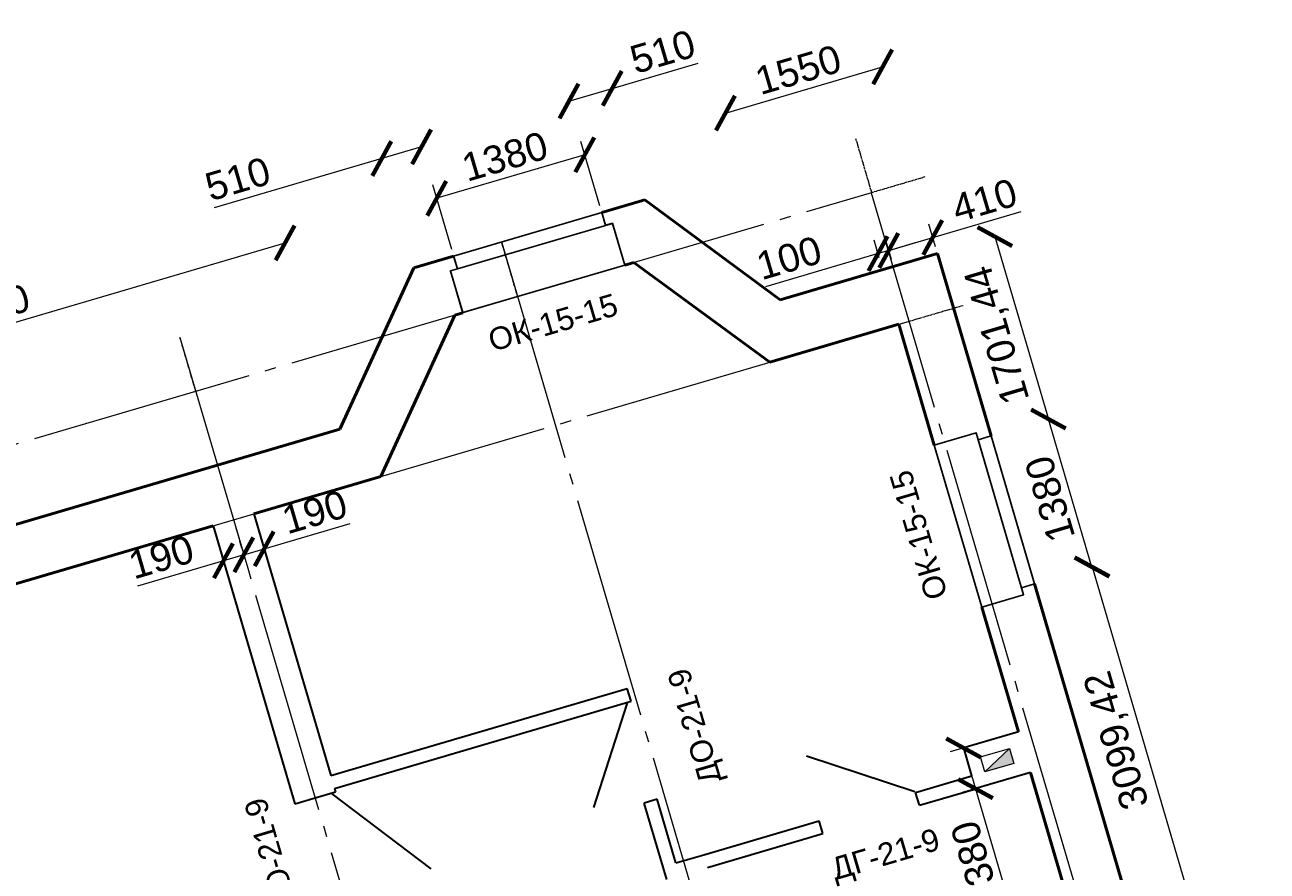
# Model space of a CAD drawing. Header units: millimetres. Extents: x -2096172177 to 2055029645, y -728784453 to 1899906214.
# Tile 90 of 109: x 1867075683 to 1881396227, y 1779812851 to 1789563131. Entities that reach past the tile are written whole.
import ezdxf
from ezdxf import colors
from ezdxf.entities.mleader import LeaderData, LeaderLine
from ezdxf.math import Vec2, Vec3

# ---------------------------------------------------------------- set-up
doc = ezdxf.new("R2010")
doc.units = ezdxf.units.MM
doc.linetypes.add('DASHDOT_axis', pattern=[24, 20, -1.5, 1, -1.5])
for name, color, linetype, lineweight in [('Вентканалы', 214, 'Continuous', 18), ('Внутренние стены', 3, 'Continuous', 35), ('Двери', 20, 'Continuous', 25), ('линии', 3, 'Continuous', 20), ('Наружные стены', 1, 'Continuous', 50), ('Окна и двери', 4, 'Continuous', 25), ('Простенки и окна', 80, 'Continuous', 18), ('Размеры окон', 6, 'Continuous', 18), ('Толщины привязок', 130, 'Continuous', 18)]:
    doc.layers.add(name, color=color, linetype=linetype, lineweight=lineweight)
doc.styles.get("Standard").update_dxf_attribs({"font": 'arial.ttf'})
doc.styles.add('Аннотативный', font='arial.ttf')
doc.styles.add('стиль для стен', font='arial.ttf')
doc.dimstyles.new('Для размеров СТЕН', dxfattribs={"dimtxt": 2.5, "dimasz": 2.5, "dimexe": 1.25, "dimexo": 0.625, "dimtad": 1, "dimtxsty": 'стиль для стен', "dimblk": 'ARCHTICK', "dimcen": 2.5, "dimadec": 0, "dimazin": 0, "dimtfac": 1, "dimtmove": 0, "dimatfit": 3, "dimfxl": 1, "dimarcsym": 0})

# ---------------------------------------------------------------- blocks, each defined once
blk = doc.blocks.new('_ArchTick')
at = {"color": 0, "linetype": 'ByBlock', "const_width": 0.15}
blk.add_lwpolyline([(-0.5, -0.5), (0.5, 0.5)], dxfattribs=at)
blk = doc.blocks.new('*D448')
at = {"layer": 'Defpoints', "color": 0, "transparency": 16777216}
for p in [(1782456, 921723), (1782456, 921184), (1783836, 921184)]:
    blk.add_point(p, dxfattribs=at)
at = {"layer": 'Размеры окон', "color": 0, "lineweight": -2, "transparency": 16777216}
for p, q in [((1782456, 921247), (1782456, 921848)), ((1783836, 921247), (1783836, 921848)), ((1783836, 921723), (1782456, 921723))]:
    blk.add_line(p, q, dxfattribs=at)
at = {"layer": 'Размеры окон', "color": 0, "lineweight": -2, "transparency": 16777216, "xscale": 250, "yscale": 250, "zscale": 250, "rotation": 180}
blk.add_blockref('_ArchTick', (1782456, 921723), dxfattribs=at)
at = {"layer": 'Размеры окон', "color": 0, "lineweight": -2, "transparency": 16777216, "xscale": 250, "yscale": 250, "zscale": 250}
blk.add_blockref('_ArchTick', (1783836, 921723), dxfattribs=at)
at = {"layer": 'Размеры окон', "color": 0, "transparency": 16777216, "insert": (1783146, 921910), "char_height": 250, "attachment_point": 5, "style": 'стиль для стен'}
blk.add_mtext('1380', dxfattribs=at)
blk = doc.blocks.new('*D449')
at = {"layer": 'Defpoints', "color": 0, "transparency": 16777216}
for p in [(1786609, 918285), (1787148, 918285), (1786609, 916905)]:
    blk.add_point(p, dxfattribs=at)
at = {"layer": 'Простенки и окна', "color": 0, "lineweight": -2, "transparency": 16777216}
blk.add_line((1787148, 916905), (1787148, 918285), dxfattribs=at)
at = {"layer": 'Простенки и окна', "color": 0, "lineweight": -2, "transparency": 16777216, "xscale": 250, "yscale": 250, "zscale": 250}
for p, rotation in [((1787148, 918285), 90), ((1787148, 916905), 270)]:
    blk.add_blockref('_ArchTick', p, dxfattribs=dict(at, rotation=rotation))
at = {"layer": 'Простенки и окна', "color": 0, "transparency": 16777216, "insert": (1786960, 917595), "char_height": 250, "attachment_point": 5, "rotation": 90, "style": 'стиль для стен'}
blk.add_mtext('1380', dxfattribs=at)
blk = doc.blocks.new('*D455')
at = {"layer": 'Defpoints', "color": 0, "transparency": 16777216}
for p in [(1781043, 921723), (1775593, 919986), (1781043, 919986)]:
    blk.add_point(p, dxfattribs=at)
at = {"layer": 'Простенки и окна', "color": 0, "lineweight": -2, "transparency": 16777216}
blk.add_line((1775593, 921723), (1781043, 921723), dxfattribs=at)
at = {"layer": 'Простенки и окна', "color": 0, "lineweight": -2, "transparency": 16777216, "xscale": 250, "yscale": 250, "zscale": 250, "rotation": 180}
blk.add_blockref('_ArchTick', (1775593, 921723), dxfattribs=at)
at = {"layer": 'Простенки и окна', "color": 0, "lineweight": -2, "transparency": 16777216, "xscale": 250, "yscale": 250, "zscale": 250}
blk.add_blockref('_ArchTick', (1781043, 921723), dxfattribs=at)
at = {"layer": 'Простенки и окна', "color": 0, "transparency": 16777216, "insert": (1778318, 921910), "char_height": 250, "attachment_point": 5, "style": 'стиль для стен'}
blk.add_mtext('5450', dxfattribs=at)
blk = doc.blocks.new('*D456')
at = {"layer": 'Defpoints', "color": 0, "transparency": 16777216}
for p in [(1782085, 922203), (1782456, 921723), (1782085, 921184)]:
    blk.add_point(p, dxfattribs=at)
at = {"layer": 'Простенки и окна', "color": 0, "lineweight": -2, "transparency": 16777216}
for p, q in [((1782085, 922203), (1780523, 922203)), ((1782456, 922203), (1782085, 922203))]:
    blk.add_line(p, q, dxfattribs=at)
at = {"layer": 'Простенки и окна', "color": 0, "lineweight": -2, "transparency": 16777216, "xscale": 250, "yscale": 250, "zscale": 250, "rotation": 180}
blk.add_blockref('_ArchTick', (1782085, 922203), dxfattribs=at)
at = {"layer": 'Простенки и окна', "color": 0, "lineweight": -2, "transparency": 16777216, "xscale": 250, "yscale": 250, "zscale": 250}
blk.add_blockref('_ArchTick', (1782456, 922203), dxfattribs=at)
at = {"layer": 'Простенки и окна', "color": 0, "transparency": 16777216, "insert": (1780798, 922391), "char_height": 250, "attachment_point": 5, "style": 'стиль для стен'}
blk.add_mtext('510', dxfattribs=at)
blk = doc.blocks.new('*D457')
at = {"layer": 'Defpoints', "color": 0, "transparency": 16777216}
for p in [(1784239, 922224), (1783836, 921723), (1784239, 921184)]:
    blk.add_point(p, dxfattribs=at)
at = {"layer": 'Простенки и окна', "color": 0, "lineweight": -2, "transparency": 16777216}
for p, q in [((1783836, 922224), (1784239, 922224)), ((1784239, 922224), (1785039, 922224))]:
    blk.add_line(p, q, dxfattribs=at)
at = {"layer": 'Простенки и окна', "color": 0, "lineweight": -2, "transparency": 16777216, "xscale": 250, "yscale": 250, "zscale": 250, "rotation": 180}
blk.add_blockref('_ArchTick', (1783836, 922224), dxfattribs=at)
at = {"layer": 'Простенки и окна', "color": 0, "lineweight": -2, "transparency": 16777216, "xscale": 250, "yscale": 250, "zscale": 250}
blk.add_blockref('_ArchTick', (1784239, 922224), dxfattribs=at)
at = {"layer": 'Простенки и окна', "color": 0, "transparency": 16777216, "insert": (1784764, 922411), "char_height": 250, "attachment_point": 5, "style": 'стиль для стен'}
blk.add_mtext('510', dxfattribs=at)
blk = doc.blocks.new('*D458')
at = {"layer": 'Defpoints', "color": 0, "transparency": 16777216}
for p in [(1786613, 921726), (1785148, 919986), (1786613, 919986)]:
    blk.add_point(p, dxfattribs=at)
at = {"layer": 'Простенки и окна', "color": 0, "lineweight": -2, "transparency": 16777216}
blk.add_line((1785148, 921726), (1786613, 921726), dxfattribs=at)
at = {"layer": 'Простенки и окна', "color": 0, "lineweight": -2, "transparency": 16777216, "xscale": 250, "yscale": 250, "zscale": 250, "rotation": 180}
blk.add_blockref('_ArchTick', (1785148, 921726), dxfattribs=at)
at = {"layer": 'Простенки и окна', "color": 0, "lineweight": -2, "transparency": 16777216, "xscale": 250, "yscale": 250, "zscale": 250}
blk.add_blockref('_ArchTick', (1786613, 921726), dxfattribs=at)
at = {"layer": 'Простенки и окна', "color": 0, "transparency": 16777216, "insert": (1785881, 921914), "char_height": 250, "attachment_point": 5, "style": 'стиль для стен'}
blk.add_mtext('1550', dxfattribs=at)
blk = doc.blocks.new('*D459')
at = {"layer": 'Defpoints', "color": 0, "transparency": 16777216}
for p in [(1786613, 919986), (1787148, 918285), (1787148, 918285)]:
    blk.add_point(p, dxfattribs=at)
at = {"layer": 'Простенки и окна', "color": 0, "lineweight": -2, "transparency": 16777216}
blk.add_line((1787148, 919986), (1787148, 918285), dxfattribs=at)
at = {"layer": 'Простенки и окна', "color": 0, "lineweight": -2, "transparency": 16777216, "xscale": 250, "yscale": 250, "zscale": 250}
for p, rotation in [((1787148, 919986), 90), ((1787148, 918285), 270)]:
    blk.add_blockref('_ArchTick', p, dxfattribs=dict(at, rotation=rotation))
at = {"layer": 'Простенки и окна', "color": 0, "transparency": 16777216, "insert": (1786935, 919135), "char_height": 250, "attachment_point": 5, "rotation": 90, "style": 'стиль для стен'}
blk.add_mtext('1701,44', dxfattribs=at)
blk = doc.blocks.new('*D460')
at = {"layer": 'Defpoints', "color": 0, "transparency": 16777216}
for p in [(1787148, 916905), (1787151, 913805), (1787151, 913805)]:
    blk.add_point(p, dxfattribs=at)
at = {"layer": 'Простенки и окна', "color": 0, "lineweight": -2, "transparency": 16777216}
blk.add_line((1787151, 916905), (1787151, 913805), dxfattribs=at)
at = {"layer": 'Простенки и окна', "color": 0, "lineweight": -2, "transparency": 16777216, "xscale": 250, "yscale": 250, "zscale": 250}
for p, rotation in [((1787151, 916905), 90), ((1787151, 913805), 270)]:
    blk.add_blockref('_ArchTick', p, dxfattribs=dict(at, rotation=rotation))
at = {"layer": 'Простенки и окна', "color": 0, "transparency": 16777216, "insert": (1786939, 915355), "char_height": 250, "attachment_point": 5, "rotation": 90, "style": 'стиль для стен'}
blk.add_mtext('3099,42', dxfattribs=at)
blk = doc.blocks.new('*D461')
at = {"layer": 'Defpoints', "color": 0, "transparency": 16777216}
for p in [(1786613, 920135), (1786203, 919986), (1786613, 919986)]:
    blk.add_point(p, dxfattribs=at)
at = {"layer": 'Толщины привязок', "color": 0, "lineweight": -2, "transparency": 16777216}
for p, q in [((1786203, 920049), (1786203, 920260)), ((1786613, 920049), (1786613, 920260)), ((1786203, 920135), (1786613, 920135)), ((1786613, 920135), (1787438, 920135))]:
    blk.add_line(p, q, dxfattribs=at)
at = {"layer": 'Толщины привязок', "color": 0, "lineweight": -2, "transparency": 16777216, "xscale": 250, "yscale": 250, "zscale": 250, "rotation": 180}
blk.add_blockref('_ArchTick', (1786203, 920135), dxfattribs=at)
at = {"layer": 'Толщины привязок', "color": 0, "lineweight": -2, "transparency": 16777216, "xscale": 250, "yscale": 250, "zscale": 250}
blk.add_blockref('_ArchTick', (1786613, 920135), dxfattribs=at)
at = {"layer": 'Толщины привязок', "color": 0, "transparency": 16777216, "insert": (1787150, 920322), "char_height": 250, "attachment_point": 5, "style": 'стиль для стен'}
blk.add_mtext('410', dxfattribs=at)
blk = doc.blocks.new('*D462')
at = {"layer": 'Defpoints', "color": 0, "transparency": 16777216}
for p in [(1786103, 920135), (1786103, 920035), (1786203, 920135)]:
    blk.add_point(p, dxfattribs=at)
at = {"layer": 'Толщины привязок', "color": 0, "lineweight": -2, "transparency": 16777216}
for p, q in [((1786103, 920097), (1786103, 920260)), ((1786203, 920197), (1786203, 920260)), ((1786103, 920135), (1785053, 920135)), ((1786203, 920135), (1786103, 920135)), ((1786203, 920135), (1786453, 920135))]:
    blk.add_line(p, q, dxfattribs=at)
at = {"layer": 'Толщины привязок', "color": 0, "lineweight": -2, "transparency": 16777216, "xscale": 250, "yscale": 250, "zscale": 250}
blk.add_blockref('_ArchTick', (1786103, 920135), dxfattribs=at)
at = {"layer": 'Толщины привязок', "color": 0, "lineweight": -2, "transparency": 16777216, "xscale": 250, "yscale": 250, "zscale": 250, "rotation": 180}
blk.add_blockref('_ArchTick', (1786203, 920135), dxfattribs=at)
at = {"layer": 'Толщины привязок', "color": 0, "transparency": 16777216, "insert": (1785328, 920322), "char_height": 250, "attachment_point": 5, "style": 'стиль для стен'}
blk.add_mtext('100', dxfattribs=at)
blk = doc.blocks.new('*D465')
at = {"layer": 'Defpoints', "color": 0, "transparency": 16777216}
for p in [(1779903, 919476), (1780093, 919476), (1780093, 919150)]:
    blk.add_point(p, dxfattribs=at)
at = {"layer": 'Толщины привязок', "color": 0, "lineweight": -2, "transparency": 16777216}
for p, q in [((1779903, 919414), (1779903, 919025)), ((1780093, 919414), (1780093, 919025)), ((1779903, 919150), (1780093, 919150)), ((1780093, 919150), (1780893, 919150))]:
    blk.add_line(p, q, dxfattribs=at)
at = {"layer": 'Толщины привязок', "color": 0, "lineweight": -2, "transparency": 16777216, "xscale": 250, "yscale": 250, "zscale": 250, "rotation": 180}
blk.add_blockref('_ArchTick', (1779903, 919150), dxfattribs=at)
at = {"layer": 'Толщины привязок', "color": 0, "lineweight": -2, "transparency": 16777216, "xscale": 250, "yscale": 250, "zscale": 250}
blk.add_blockref('_ArchTick', (1780093, 919150), dxfattribs=at)
at = {"layer": 'Толщины привязок', "color": 0, "transparency": 16777216, "insert": (1780618, 919338), "char_height": 250, "attachment_point": 5, "style": 'стиль для стен'}
blk.add_mtext('190', dxfattribs=at)
blk = doc.blocks.new('*D466')
at = {"layer": 'Defpoints', "color": 0, "transparency": 16777216}
for p in [(1779713, 919476), (1779713, 919150), (1779903, 919150)]:
    blk.add_point(p, dxfattribs=at)
at = {"layer": 'Толщины привязок', "color": 0, "lineweight": -2, "transparency": 16777216}
for p, q in [((1779713, 919414), (1779713, 919025)), ((1779903, 919213), (1779903, 919275)), ((1779713, 919150), (1778913, 919150)), ((1779903, 919150), (1779713, 919150))]:
    blk.add_line(p, q, dxfattribs=at)
at = {"layer": 'Толщины привязок', "color": 0, "lineweight": -2, "transparency": 16777216, "xscale": 250, "yscale": 250, "zscale": 250, "rotation": 180}
blk.add_blockref('_ArchTick', (1779713, 919150), dxfattribs=at)
at = {"layer": 'Толщины привязок', "color": 0, "lineweight": -2, "transparency": 16777216, "xscale": 250, "yscale": 250, "zscale": 250}
blk.add_blockref('_ArchTick', (1779903, 919150), dxfattribs=at)
at = {"layer": 'Толщины привязок', "color": 0, "transparency": 16777216, "insert": (1779188, 919338), "char_height": 250, "attachment_point": 5, "style": 'стиль для стен'}
blk.add_mtext('190', dxfattribs=at)
blk = doc.blocks.new('*D467')
at = {"layer": 'Defpoints', "color": 0, "transparency": 16777216}
for p in [(1785963, 915676), (1785591, 915296), (1785963, 915296)]:
    blk.add_point(p, dxfattribs=at)
at = {"layer": 'Толщины привязок', "color": 0, "lineweight": -2, "transparency": 16777216}
for p, q in [((1785900, 915676), (1785466, 915676)), ((1785591, 915676), (1785591, 915296)), ((1785900, 915296), (1785466, 915296)), ((1785591, 915296), (1785591, 914446))]:
    blk.add_line(p, q, dxfattribs=at)
at = {"layer": 'Толщины привязок', "color": 0, "lineweight": -2, "transparency": 16777216, "xscale": 250, "yscale": 250, "zscale": 250}
for p, rotation in [((1785591, 915676), 90), ((1785591, 915296), 270)]:
    blk.add_blockref('_ArchTick', p, dxfattribs=dict(at, rotation=rotation))
at = {"layer": 'Толщины привязок', "color": 0, "transparency": 16777216, "insert": (1785404, 914746), "char_height": 250, "attachment_point": 5, "rotation": 90, "style": 'стиль для стен'}
blk.add_mtext('380', dxfattribs=at)
blk = doc.blocks.new('_None')
blk = doc.blocks.new('Фасад (на основе 1 эт)')
at = {"layer": 'Вентканалы'}
h = blk.add_hatch(color=256, dxfattribs=at)
h.dxf.hatch_style = 1
h.paths.add_polyline_path([(1785712.891, 915416.049), (1785982.891, 915416.049), (1785982.891, 915556.049)])
at = {"linetype": 'DASHDOT_axis'}
for p, q in [((1779902.891, 920676.049), (1779902.891, 921176.049)), ((1782902.891, 920676.049), (1782902.891, 921176.049)), ((1786202.891, 920676.049), (1786202.891, 921176.049)), ((1786202.891, 920676.049), (1786702.891, 920676.049)), ((1786202.891, 919476.049), (1786702.891, 919476.049))]:
    blk.add_line(p, q, dxfattribs=at)
at = {"linetype": 'DASHDOT_axis', "lineweight": 20, "ltscale": 100}
for p, q in [((1779902.891, 921176.049), (1779902.891, 910120.153)), ((1782902.891, 921176.049), (1782902.893, 910120.153)), ((1786196.787, 920674.987), (1786202.891, 908120.153))]:
    blk.add_line(p, q, dxfattribs=at)
at = {"linetype": 'DASHDOT_axis', "lineweight": 15, "ltscale": 100}
for p, q in [((1776002.893, 920676.047), (1786202.893, 920676.047)), ((1776002.891, 919476.049), (1786202.891, 919476.049))]:
    blk.add_line(p, q, dxfattribs=at)
at = {"layer": 'Вентканалы'}
blk.add_line((1785712.891, 915416.049), (1785982.891, 915556.049), dxfattribs=at)
blk.add_lwpolyline([(1785712.891, 915556.049), (1785982.891, 915556.049), (1785982.891, 915416.049), (1785712.891, 915416.049)], close=True, dxfattribs=at)
at = {"layer": 'Внутренние стены'}
for p, q in [((1779712.891, 919476.049), (1779712.891, 916882.968)), ((1780092.891, 919476.049), (1780092.891, 917035.44)), ((1780092.891, 917035.44), (1782856.325, 917035.44)), ((1782856.325, 916915.44), (1782856.325, 917035.44)), ((1780092.891, 916915.44), (1780092.891, 916882.968)), ((1780092.891, 916915.44), (1782856.325, 916915.44)), ((1779712.891, 916882.968), (1780092.891, 916882.968)), ((1780056.78, 916875.326), (1780717.654, 915983.101)), ((1782820.514, 916912.811), (1782265.188, 916097.62)), ((1782832.891, 916008.464), (1782712.891, 916008.464)), ((1782712.891, 915296.049), (1782712.891, 916008.464)), ((1782832.891, 915415.44), (1782832.891, 916008.464)), ((1784223.605, 916005.524), (1785063.392, 915424.946)), ((1786102.891, 915676.049), (1785592.891, 915676.049)), ((1785592.891, 915415.44), (1785592.891, 915676.049)), ((1786102.891, 915676.049), (1786040.391, 915676.049)), ((1782832.891, 915415.44), (1783092.891, 915415.44)), ((1783092.891, 915415.44), (1784167.894, 915415.44)), ((1784167.894, 915295.44), (1784167.894, 915415.44)), ((1785067.894, 915415.44), (1785593.357, 915415.44)), ((1785067.894, 915295.44), (1785067.894, 915415.44)), ((1786102.891, 915296.049), (1785592.891, 915296.049)), ((1786102.891, 915296.049), (1786040.391, 915296.049))]:
    blk.add_line(p, q, dxfattribs=at)
at = {"layer": 'Внутренние стены', "color": 3}
for p, q in [((1783092.891, 915295.44), (1784167.894, 915295.44)), ((1785067.894, 915295.44), (1785593.357, 915295.44))]:
    blk.add_line(p, q, dxfattribs=at)
at = {"layer": 'Наружные стены'}
for p, q in [((1781042.827, 919986.049), (1782085.318, 921184.467)), ((1782085.318, 921184.467), (1782455.891, 921184.467)), ((1783835.891, 921184.467), (1784239.135, 921184.467)), ((1784239.135, 921184.467), (1785148.396, 919986.049)), ((1781275.9, 919476.049), (1782317.633, 920674.467)), ((1782317.633, 920674.467), (1782390.891, 920674.467)), ((1783900.891, 920674.467), (1783985.903, 920674.467)), ((1783985.903, 920674.467), (1784900.657, 919476.049)), ((1775592.891, 919986.049), (1781042.827, 919986.049)), ((1785148.396, 919986.049), (1786612.891, 919986.049)), ((1786612.891, 919986.049), (1786612.891, 918284.605)), ((1776102.891, 919476.049), (1779712.891, 919476.049)), ((1780092.891, 919476.049), (1781275.9, 919476.049)), ((1784900.657, 919476.049), (1786102.891, 919476.049)), ((1786102.891, 919476.049), (1786102.891, 918349.605)), ((1786102.891, 916839.605), (1786102.891, 915676.049)), ((1786612.891, 916904.605), (1786612.891, 913805.188)), ((1786102.891, 915296.049), (1786102.891, 913870.188))]:
    blk.add_line(p, q, dxfattribs=at)
at = {"layer": 'Наружные стены', "lineweight": 25}
for points in [[(1782455.892, 921189.521), (1782455.892, 921066.049), (1782390.892, 921066.049), (1782390.892, 920679.521)], [(1783835.892, 921186.049), (1783835.892, 921066.049), (1783900.892, 921066.049), (1783900.892, 920676.049)], [(1786612.891, 918284.605), (1786492.891, 918284.605), (1786492.891, 918349.605), (1786102.891, 918349.605)], [(1786612.891, 916904.605), (1786492.891, 916904.605), (1786492.891, 916839.605), (1786102.891, 916839.605)]]:
    blk.add_lwpolyline(points, dxfattribs=at)
at = {"layer": 'Окна и двери'}
for p, q in [((1783835.891, 921184.467), (1782455.891, 921184.467)), ((1782455.891, 921184.467), (1782455.891, 921064.467)), ((1783835.891, 921064.467), (1783835.891, 921184.467)), ((1782390.891, 920676.049), (1782390.891, 921064.467)), ((1782455.891, 921064.467), (1783900.891, 921064.467)), ((1783900.891, 921064.467), (1783835.891, 921064.467)), ((1783900.891, 921064.467), (1783900.891, 920676.049)), ((1783900.891, 920676.049), (1782390.891, 920676.049)), ((1786102.891, 916839.605), (1786102.891, 918349.605)), ((1786102.891, 918349.605), (1786492.891, 918349.605)), ((1786492.891, 918349.605), (1786492.891, 917774.605)), ((1786612.891, 918284.605), (1786492.891, 918284.605)), ((1786492.891, 918284.605), (1786492.891, 916839.605)), ((1786612.891, 916904.605), (1786612.891, 918284.605)), ((1786492.891, 916839.605), (1786102.891, 916839.605)), ((1786492.891, 916839.605), (1786492.891, 916904.605)), ((1786492.891, 916904.605), (1786612.891, 916904.605))]:
    blk.add_line(p, q, dxfattribs=at)
at = {"layer": 'Двери', "style": 'Аннотативный'}
for p in [(1783435.848, 916011.469), (1779478.096, 915968.654)]:
    blk.add_text('ДО-21-9', height=200, rotation=90, dxfattribs=at).set_placement(p)
blk.add_text('ДГ-21-9', height=200, dxfattribs=at).set_placement((1784156.527, 914863.604))
at = {"layer": 'Размеры окон', "style": 'Аннотативный'}
blk.add_text('ОК-15-15', height=200, dxfattribs=at).set_placement((1782546.672, 920264.836))
blk.add_text('ОК-15-15', height=200, rotation=90, dxfattribs=at).set_placement((1785840.741, 917022.624))
at = {"layer": 'Простенки и окна'}
for base, p1, p2, text, picture, middle in [((1782085.318, 922203.012), (1782455.891, 921722.975), (1782085.318, 921184.467), '510', '*D456', (1780797.818, 922203.012)), ((1781042.827, 921722.909), (1775592.891, 919986.049), (1781042.827, 919986.049), '5450', '*D455', (1778317.859, 921722.909))]:
    dim = blk.add_linear_dim(base=base, p1=p1, p2=p2, text=text, dimstyle='Для размеров СТЕН', override={"dimse1": 1, "dimse2": 1}, dxfattribs=at)
    dim.commit()
    dim.dimension.update_dxf_attribs({"geometry": picture, "text_midpoint": middle, "dimtype": 128})
for base, p1, p2, text, picture, middle in [((1784239.135, 922223.904), (1783835.891, 921722.975), (1784239.135, 921184.467), '510', '*D457', (1784764.135, 922411.404)), ((1786612.891, 921726.214), (1785148.396, 919986.049), (1786612.891, 919986.049), '1550', '*D458', (1785880.644, 921913.714))]:
    dim = blk.add_linear_dim(base=base, p1=p1, p2=p2, text=text, dimstyle='Для размеров СТЕН', override={"dimse1": 1, "dimse2": 1}, dxfattribs=at)
    dim.commit()
    dim.dimension.update_dxf_attribs({"geometry": picture, "text_midpoint": middle})
for base, p1, p2, picture, middle in [((1787147.938, 918284.605), (1786612.891, 919986.049), (1787147.938, 918284.605), '*D459', (1786935.438, 919135.327)), ((1787147.938, 918284.605), (1786609.43, 916904.605), (1786609.43, 918284.605), '*D449', (1786960.438, 917594.605)), ((1787151.125, 913805.188), (1787147.938, 916904.605), (1787151.125, 913805.188), '*D460', (1786938.625, 915354.896))]:
    dim = blk.add_linear_dim(base=base, p1=p1, p2=p2, angle=90, dimstyle='Для размеров СТЕН', override={"dimse1": 1, "dimse2": 1}, dxfattribs=at)
    dim.commit()
    dim.dimension.update_dxf_attribs({"geometry": picture, "text_midpoint": middle})
at = {"layer": 'Размеры окон'}
dim = blk.add_linear_dim(base=(1782455.891, 921722.975), p1=(1783835.891, 921184.467), p2=(1782455.891, 921184.467), angle=180, dimstyle='Для размеров СТЕН', dxfattribs=at)
dim.commit()
dim.dimension.update_dxf_attribs({"geometry": '*D448', "text_midpoint": (1783145.891, 921910.475)})
at = {"layer": 'Толщины привязок'}
for base, p1, p2, picture, middle in [((1786102.891, 920134.501), (1786202.891, 920134.501), (1786102.891, 920034.501), '*D462', (1785327.891, 920322.001)), ((1786612.891, 920134.501), (1786202.891, 919986.049), (1786612.891, 919986.049), '*D461', (1787150.391, 920322.001)), ((1779712.891, 919150.275), (1779902.891, 919150.275), (1779712.891, 919476.049), '*D466', (1779187.891, 919337.775)), ((1780092.891, 919150.275), (1779902.891, 919476.049), (1780092.891, 919476.049), '*D465', (1780617.891, 919337.775))]:
    dim = blk.add_linear_dim(base=base, p1=p1, p2=p2, dimstyle='Для размеров СТЕН', dxfattribs=at)
    dim.commit()
    dim.dimension.update_dxf_attribs({"geometry": picture, "text_midpoint": middle})
dim = blk.add_linear_dim(base=(1785591.205, 915296.049), p1=(1785962.891, 915676.049), p2=(1785962.891, 915296.049), angle=90, dimstyle='Для размеров СТЕН', dxfattribs=at)
dim.commit()
dim.dimension.update_dxf_attribs({"geometry": '*D467', "text_midpoint": (1785403.705, 914746.049)})
at = {"layer": 'Наружные стены'}
ml = blk.add_multileader_mtext('Standard', dxfattribs=at)
ml.set_content('', color=256)
ml.set_leader_properties()
ml.set_arrow_properties(name='NONE')
ml.build(insert=Vec2(0, 0))
ctx = ml.context
ctx.base_point, ctx.plane_origin = Vec3(1781283.9, 919476.049), Vec3(1780092.891, 919476.049)
notes = []
notes.append((ctx, [(0, (1, 1, 0), (1781275.9, 919476.049), (1, 0), 8, [(0, [(1780092.891, 919476.049)], 0, [])])]))
ctx.mtext.insert, ctx.mtext.flow_direction = Vec3(1781285.9, 919478.049), 5
for ctx, leaders in notes:
    for number, flags, end, landing, length, lines in leaders:
        leader = LeaderData()
        leader.index, (leader.has_last_leader_line, leader.has_dogleg_vector, leader.attachment_direction) = number, flags
        leader.last_leader_point, leader.dogleg_vector, leader.dogleg_length = Vec3(end), Vec3(landing), length
        for number, points, colour, breaks in lines:
            line = LeaderLine()
            line.index, line.vertices, line.color, line.breaks = number, Vec3.list(points), colors.encode_raw_color(colour), breaks
            leader.lines.append(line)
        ctx.leaders.append(leader)

msp = doc.modelspace()

# ---------------------------------------------------------------- block references
at = {"layer": 'линии', "xscale": -1289.125523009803, "yscale": -1287.842123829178, "zscale": 1289.125523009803, "rotation": 196.3740975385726}
msp.add_blockref('Фасад (на основе 1 эт)', (1843499.301, 904896.093), dxfattribs=at)

doc.saveas('drawing.dxf')
